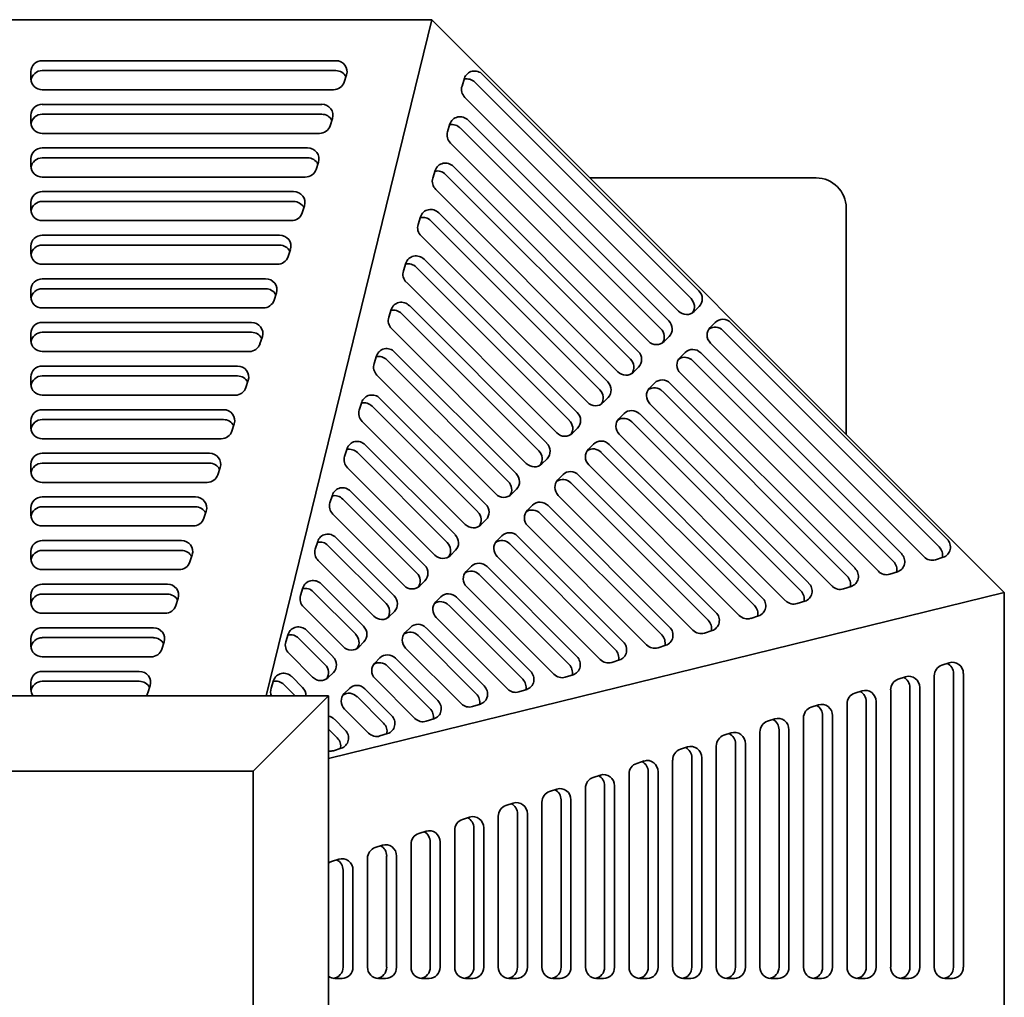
# Model space of a CAD drawing. Header units: millimetres. Extents: x 160 to 680, y 36 to 558.
# Tile 4 of 4: x 418 to 680, y 299 to 558. Entities that reach past the tile are written whole.
import ezdxf

# ---------------------------------------------------------------- set-up
doc = ezdxf.new("R2010")
doc.units = ezdxf.units.MM
doc.header["$LTSCALE"] = 2
doc.layers.add('Krawędzie widoczne(ISO)', color=7, linetype='Continuous', lineweight=35, true_color=0x262659)

msp = doc.modelspace()

# ---------------------------------------------------------------- linework, layer by layer
at = {"layer": 'Krawędzie widoczne(ISO)'}
for p, q in [((312.51, 558.01), (527.49, 558.01)), ((527.49, 558.01), (483.43, 378.51)), ((527.49, 558.01), (679.5, 405.99)), ((424, 547.12), (501.94, 547.12)), ((421, 542.3), (421, 544.23)), ((424, 544.5), (501.94, 544.5)), ((504.8, 543.37), (504.18, 541.44)), ((535.47, 540.4), (536.12, 542.46)), ((538.86, 541.39), (596.29, 483.96)), ((540.95, 543.48), (598.38, 486.05)), ((501.32, 539.4), (424, 539.4)), ((592.97, 480.65), (536.25, 537.38)), ((424, 535.54), (498.21, 535.54)), ((421, 530.72), (421, 532.65)), ((424, 532.92), (498.21, 532.92)), ((501.08, 531.79), (500.45, 529.86)), ((537.1, 531.34), (590.39, 478.06)), ((531.62, 528.27), (532.27, 530.32)), ((535.01, 529.26), (588.3, 475.97)), ((497.59, 527.82), (424, 527.82)), ((424, 523.96), (494.48, 523.96)), ((584.98, 472.65), (532.4, 525.24)), ((421, 519.14), (421, 521.07)), ((424, 521.34), (494.48, 521.34)), ((497.35, 520.21), (496.73, 518.28)), ((527.72, 515.96), (528.37, 518.01)), ((533.2, 519.03), (582.28, 469.95)), ((493.86, 516.24), (424, 516.24)), ((531.11, 516.95), (580.19, 467.86)), ((629.5, 516.01), (569.49, 516.01)), ((576.88, 464.55), (528.49, 512.93)), ((424, 512.38), (490.76, 512.38)), ((421, 507.56), (421, 509.49)), ((424, 509.76), (490.76, 509.76)), ((493.62, 508.63), (493, 506.7)), ((637.5, 447.99), (637.5, 508.01)), ((523.82, 503.65), (524.47, 505.7)), ((529.29, 506.72), (574.17, 461.84)), ((490.14, 504.67), (424, 504.67)), ((527.21, 504.64), (572.09, 459.76)), ((424, 500.81), (487.03, 500.81)), ((568.77, 456.44), (524.59, 500.62)), ((421, 495.98), (421, 497.91)), ((424, 498.18), (487.03, 498.18)), ((489.9, 497.05), (489.28, 495.12)), ((525.39, 494.41), (566.07, 453.74)), ((486.41, 493.09), (424, 493.09)), ((519.91, 491.33), (520.56, 493.39)), ((523.3, 492.32), (563.98, 451.65)), ((424, 489.23), (483.31, 489.23)), ((424, 486.6), (483.31, 486.6)), ((560.66, 448.33), (520.69, 488.31)), ((421, 484.4), (421, 486.33)), ((486.17, 485.47), (485.55, 483.54)), ((482.69, 481.51), (424, 481.51)), ((521.49, 482.1), (557.96, 445.63)), ((598.47, 481.9), (597.12, 480.55)), ((516.01, 479.02), (516.66, 481.08)), ((519.4, 480.01), (555.87, 443.54)), ((424, 477.65), (479.58, 477.65)), ((552.55, 440.23), (516.78, 476)), ((601.37, 476.31), (602.72, 477.66)), ((606.86, 477.57), (664.29, 420.14)), ((421, 472.82), (421, 474.75)), ((424, 475.02), (479.58, 475.02)), ((482.45, 473.89), (481.82, 471.96)), ((590.48, 473.91), (589.13, 472.56)), ((604.78, 475.48), (662.21, 418.05)), ((658.19, 415.43), (601.46, 472.16)), ((478.96, 469.93), (424, 469.93)), ((512.11, 466.71), (512.76, 468.77)), ((517.58, 469.79), (549.85, 437.52)), ((593.37, 468.32), (594.72, 469.67)), ((598.87, 469.57), (652.16, 416.29)), ((424, 466.07), (475.85, 466.07)), ((515.5, 467.7), (547.76, 435.44)), ((582.37, 465.8), (581.02, 464.45)), ((596.79, 467.49), (650.07, 414.2)), ((421, 461.24), (421, 463.17)), ((424, 463.44), (475.85, 463.44)), ((544.45, 432.12), (512.88, 463.69)), ((646.05, 411.58), (593.47, 464.17)), ((478.72, 462.32), (478.1, 460.39)), ((585.27, 460.21), (586.62, 461.56)), ((590.77, 461.47), (639.85, 412.38)), ((475.23, 458.35), (424, 458.35)), ((574.27, 457.7), (572.92, 456.35)), ((588.68, 459.38), (637.76, 410.3)), ((508.2, 454.4), (508.85, 456.45)), ((511.59, 455.39), (539.66, 427.33)), ((513.68, 457.48), (541.74, 429.42)), ((633.74, 407.68), (585.36, 456.06)), ((424, 454.49), (472.13, 454.49)), ((577.16, 452.1), (578.51, 453.45)), ((582.66, 453.36), (627.54, 408.48)), ((421, 449.66), (421, 451.59)), ((424, 451.86), (472.13, 451.86)), ((474.99, 450.74), (474.37, 448.81)), ((536.34, 424.01), (508.98, 451.37)), ((580.57, 451.27), (625.45, 406.39)), ((566.16, 449.59), (564.81, 448.24)), ((621.43, 403.78), (577.25, 447.95)), ((471.51, 446.77), (424, 446.77)), ((509.78, 445.17), (533.64, 421.31)), ((569.05, 444), (570.4, 445.35)), ((574.55, 445.25), (615.23, 404.58)), ((424, 442.91), (468.4, 442.91)), ((504.3, 442.09), (504.95, 444.14)), ((507.69, 443.08), (531.55, 419.22)), ((572.46, 443.16), (613.14, 402.49)), ((421, 438.09), (421, 440.02)), ((424, 440.28), (468.4, 440.28)), ((558.05, 441.48), (556.7, 440.13)), ((609.12, 399.87), (569.15, 439.85)), ((471.27, 439.16), (470.65, 437.23)), ((528.23, 415.9), (505.07, 439.06)), ((560.94, 435.89), (562.3, 437.24)), ((566.44, 437.14), (602.92, 400.67)), ((467.78, 435.19), (424, 435.19)), ((564.36, 435.06), (600.83, 398.59)), ((500.39, 429.78), (501.04, 431.83)), ((505.87, 432.86), (525.53, 413.2)), ((549.95, 433.37), (548.59, 432.02)), ((596.81, 395.97), (561.04, 431.74)), ((424, 431.33), (464.68, 431.33)), ((503.78, 430.77), (523.44, 411.11)), ((552.84, 427.78), (554.19, 429.13)), ((558.34, 429.04), (590.6, 396.77)), ((421, 426.51), (421, 428.44)), ((424, 428.71), (464.68, 428.71)), ((467.54, 427.58), (466.92, 425.65)), ((520.12, 407.8), (501.17, 426.75)), ((556.25, 426.95), (588.52, 394.68)), ((541.84, 425.27), (540.49, 423.92)), ((584.5, 392.07), (552.93, 423.63)), ((464.05, 423.61), (424, 423.61)), ((544.73, 419.67), (546.08, 421.02)), ((424, 419.75), (460.95, 419.75)), ((496.49, 417.47), (497.14, 419.52)), ((499.88, 418.46), (515.34, 403.01)), ((501.97, 420.55), (517.42, 405.09)), ((548.14, 418.84), (576.21, 390.78)), ((550.23, 420.93), (578.29, 392.87)), ((421, 414.93), (421, 416.86)), ((424, 417.13), (460.95, 417.13)), ((463.81, 416), (463.19, 414.07)), ((533.73, 417.16), (532.38, 415.81)), ((512.02, 399.69), (497.26, 414.44)), ((572.19, 388.16), (544.82, 415.53)), ((663.27, 415.31), (661.22, 414.66)), ((460.33, 412.03), (424, 412.03)), ((536.62, 411.57), (537.97, 412.92)), ((540.03, 410.74), (563.9, 386.87)), ((542.12, 412.82), (565.98, 388.96)), ((651.13, 411.46), (649.08, 410.81)), ((424, 408.17), (457.22, 408.17)), ((498.06, 408.24), (509.32, 396.99)), ((525.62, 409.05), (524.27, 407.7)), ((424, 405.55), (457.22, 405.55)), ((492.59, 405.16), (493.24, 407.21)), ((495.98, 406.15), (507.23, 394.9)), ((500, 361.93), (679.5, 405.99)), ((559.88, 384.26), (536.72, 407.42)), ((638.82, 407.56), (636.77, 406.91)), ((679.5, 405.99), (679.5, 191.02)), ((421, 403.35), (421, 405.28)), ((460.09, 404.42), (459.47, 402.49)), ((528.52, 403.46), (529.87, 404.81)), ((534.01, 404.72), (553.67, 385.06)), ((626.51, 403.65), (624.46, 403)), ((456.6, 400.45), (424, 400.45)), ((503.91, 391.58), (493.36, 402.13)), ((517.52, 400.95), (516.17, 399.59)), ((531.93, 402.63), (551.59, 382.97)), ((547.57, 380.35), (528.61, 399.31)), ((614.2, 399.75), (612.15, 399.1)), ((424, 396.59), (453.5, 396.59)), ((488.68, 392.85), (489.33, 394.9)), ((494.16, 395.93), (501.21, 388.88)), ((520.41, 395.35), (521.76, 396.7)), ((525.91, 396.61), (541.36, 381.15)), ((601.89, 395.85), (599.84, 395.2)), ((421, 391.77), (421, 393.7)), ((424, 393.97), (453.5, 393.97)), ((456.36, 392.84), (455.74, 390.91)), ((492.07, 393.84), (499.12, 386.79)), ((509.41, 392.84), (508.06, 391.49)), ((523.82, 394.52), (539.27, 379.07)), ((495.8, 383.47), (489.46, 389.82)), ((535.26, 376.45), (520.5, 391.2)), ((589.58, 391.94), (587.53, 391.29)), ((452.88, 388.87), (424, 388.87)), ((512.3, 387.24), (513.65, 388.6)), ((517.8, 388.5), (529.05, 377.25)), ((577.27, 388.04), (575.22, 387.39)), ((662.93, 386.69), (664.86, 387.31)), ((424, 385.01), (449.77, 385.01)), ((501.3, 384.73), (499.95, 383.38)), ((515.71, 386.41), (526.96, 375.16)), ((665.99, 384.45), (665.99, 306.51)), ((668.62, 384.45), (668.62, 306.51)), ((421, 380.19), (421, 382.12)), ((424, 382.39), (449.77, 382.39)), ((484.78, 380.54), (485.43, 382.59)), ((490.26, 383.62), (493.1, 380.77)), ((522.95, 372.55), (512.4, 383.1)), ((564.96, 384.13), (562.91, 383.48)), ((651.35, 382.96), (653.28, 383.58)), ((660.9, 306.51), (660.9, 383.82)), ((452.64, 381.26), (452.02, 379.33)), ((488.17, 381.53), (491.01, 378.69)), ((504.19, 379.14), (505.55, 380.49)), ((509.69, 380.39), (516.74, 373.35)), ((552.65, 380.23), (550.59, 379.58)), ((639.78, 379.24), (641.71, 379.86)), ((649.32, 306.51), (649.32, 380.1)), ((654.41, 380.72), (654.41, 306.51)), ((657.04, 380.72), (657.04, 306.51)), ((500, 378.51), (340, 378.51)), ((480, 358.51), (500, 378.51)), ((500, 218.51), (500, 378.51)), ((507.61, 378.31), (514.65, 371.26)), ((642.83, 376.99), (642.83, 306.51)), ((645.46, 376.99), (645.46, 306.51)), ((510.63, 368.64), (504.29, 374.99)), ((540.34, 376.33), (538.28, 375.68)), ((628.2, 375.51), (630.13, 376.13)), ((637.74, 306.51), (637.74, 376.37)), ((501.59, 372.29), (504.43, 369.44)), ((528.03, 372.42), (525.97, 371.77)), ((616.62, 371.78), (618.55, 372.41)), ((626.16, 306.51), (626.16, 372.65)), ((631.25, 373.27), (631.25, 306.51)), ((633.88, 373.27), (633.88, 306.51)), ((500, 369.7), (502.34, 367.36)), ((614.58, 306.51), (614.58, 368.92)), ((619.68, 369.54), (619.68, 306.51)), ((622.3, 369.54), (622.3, 306.51)), ((515.71, 368.52), (513.66, 367.87)), ((605.04, 368.06), (606.97, 368.68)), ((503.4, 364.62), (501.35, 363.97)), ((593.46, 364.33), (595.39, 364.95)), ((603, 306.51), (603, 365.19)), ((608.1, 365.81), (608.1, 306.51)), ((610.72, 365.81), (610.72, 306.51)), ((581.88, 360.61), (583.81, 361.23)), ((591.42, 306.51), (591.42, 361.47)), ((596.52, 362.09), (596.52, 306.51)), ((599.14, 362.09), (599.14, 306.51)), ((360, 358.51), (480, 358.51)), ((480, 358.51), (480, 238.51)), ((584.94, 358.36), (584.94, 306.51)), ((587.56, 358.36), (587.56, 306.51)), ((570.3, 356.88), (572.23, 357.5)), ((579.84, 306.51), (579.84, 357.74)), ((558.72, 353.15), (560.65, 353.78)), ((568.26, 306.51), (568.26, 354.02)), ((573.36, 354.64), (573.36, 306.51)), ((575.98, 354.64), (575.98, 306.51)), ((561.78, 350.91), (561.78, 306.51)), ((564.41, 350.91), (564.41, 306.51)), ((547.14, 349.43), (549.07, 350.05)), ((556.69, 306.51), (556.69, 350.29)), ((535.56, 345.7), (537.49, 346.32)), ((545.11, 306.51), (545.11, 346.56)), ((550.2, 347.18), (550.2, 306.51)), ((552.83, 347.18), (552.83, 306.51)), ((523.98, 341.98), (525.91, 342.6)), ((533.53, 306.51), (533.53, 342.84)), ((538.62, 343.46), (538.62, 306.51)), ((541.25, 343.46), (541.25, 306.51)), ((512.41, 338.25), (514.34, 338.87)), ((521.95, 306.51), (521.95, 339.11)), ((527.04, 339.73), (527.04, 306.51)), ((529.67, 339.73), (529.67, 306.51)), ((500.83, 334.52), (502.76, 335.14)), ((510.37, 306.51), (510.37, 335.38)), ((515.46, 336.01), (515.46, 306.51)), ((518.09, 336.01), (518.09, 306.51)), ((503.88, 332.28), (503.88, 306.51)), ((506.51, 332.28), (506.51, 306.51)), ((503.62, 303.51), (501.69, 303.51)), ((515.19, 303.51), (513.26, 303.51)), ((526.77, 303.51), (524.84, 303.51)), ((538.35, 303.51), (536.42, 303.51)), ((549.93, 303.51), (548, 303.51)), ((561.51, 303.51), (559.58, 303.51)), ((573.09, 303.51), (571.16, 303.51)), ((584.67, 303.51), (582.74, 303.51)), ((596.25, 303.51), (594.32, 303.51)), ((607.83, 303.51), (605.9, 303.51)), ((619.41, 303.51), (617.48, 303.51)), ((630.98, 303.51), (629.06, 303.51)), ((642.56, 303.51), (640.63, 303.51)), ((654.14, 303.51), (652.21, 303.51)), ((665.72, 303.51), (663.79, 303.51))]:
    msp.add_line(p, q, dxfattribs=at)
msp.add_arc((629.5, 508.01), 8, 0, 90, dxfattribs=at)
for centre, major_axis, ratio, start_param, end_param in [((424, 544.23), (-3, 0), 0.964923, 4.712389, 6.283185), ((501.94, 544.23), (3, 0), 0.964923, 5.982116, 7.853982), ((424, 541.6), (-3, 0), 0.964923, 4.712389, 6.162767), ((501.94, 541.6), (3, 0), 0.964923, 0.449853, 1.570796), ((538.92, 541.45), (-2.12, 2.12), 0.955442, 4.712391, 6.743138), ((424, 542.3), (-3, 0), 0.964923, 0, 1.570796), ((501.32, 542.3), (3, 0), 0.964923, 4.712389, 5.982116), ((536.84, 539.37), (2.12, -2.12), 0.955442, 1.570798, 2.604589), ((538.27, 539.4), (-2.12, 2.12), 0.955442, 0.459952, 1.570798), ((424, 532.65), (-3, 0), 0.964923, 4.712389, 6.283185), ((498.21, 532.65), (3, 0), 0.964923, 5.982116, 7.853982), ((424, 530.02), (-3, 0), 0.964923, 4.712389, 6.162767), ((498.21, 530.02), (3, 0), 0.964923, 0.449853, 1.570796), ((535.07, 529.32), (-2.12, 2.12), 0.955442, 4.712391, 6.743138), ((424, 530.72), (-3, 0), 0.964923, 0, 1.570796), ((497.59, 530.72), (3, 0), 0.964923, 4.712389, 5.982116), ((534.42, 527.27), (-2.12, 2.12), 0.955442, 0.459952, 1.570798), ((532.99, 527.23), (2.12, -2.12), 0.955442, 1.570798, 2.604589), ((424, 521.07), (-3, 0), 0.964923, 4.712389, 6.283185), ((494.48, 521.07), (3, 0), 0.964923, 5.982116, 7.853982), ((424, 518.44), (-3, 0), 0.964923, 4.712389, 6.162767), ((494.48, 518.44), (3, 0), 0.964923, 0.449853, 1.570796), ((424, 519.14), (-3, 0), 0.964923, 0, 1.570796), ((493.86, 519.14), (3, 0), 0.964923, 4.712389, 5.982116), ((529.08, 514.92), (2.12, -2.12), 0.955442, 1.570798, 2.604589), ((531.17, 517.01), (-2.12, 2.12), 0.955442, 4.712391, 6.743138), ((530.52, 514.95), (-2.12, 2.12), 0.955442, 0.459952, 1.570798), ((424, 509.49), (-3, 0), 0.964923, 4.712389, 6.283185), ((490.76, 509.49), (3, 0), 0.964923, 5.982116, 7.853982), ((424, 507.56), (-3, 0), 0.964923, 0, 1.570796), ((424, 506.86), (-3, 0), 0.964923, 4.712389, 6.162767), ((490.76, 506.86), (3, 0), 0.964923, 0.449853, 1.570796), ((527.27, 504.7), (-2.12, 2.12), 0.955442, 4.712391, 6.743138), ((490.14, 507.56), (3, 0), 0.964923, 4.712389, 5.982116), ((525.18, 502.61), (2.12, -2.12), 0.955442, 1.570798, 2.604589), ((526.62, 502.64), (-2.12, 2.12), 0.955442, 0.459952, 1.570798), ((424, 497.91), (-3, 0), 0.964923, 4.712389, 6.283185), ((487.03, 497.91), (3, 0), 0.964923, 5.982116, 7.853982), ((424, 495.29), (-3, 0), 0.964923, 4.712389, 6.162767), ((487.03, 495.29), (3, 0), 0.964923, 0.449853, 1.570796), ((424, 495.98), (-3, 0), 0.964923, 0, 1.570796), ((486.41, 495.98), (3, 0), 0.964923, 4.712389, 5.982116), ((523.36, 492.39), (-2.12, 2.12), 0.955442, 4.712391, 6.743138), ((521.28, 490.3), (2.12, -2.12), 0.955442, 1.570798, 2.604589), ((424, 486.33), (-3, 0), 0.964923, 4.712389, 6.283185), ((483.31, 486.33), (3, 0), 0.964923, 5.982116, 7.853982), ((522.71, 490.33), (-2.12, 2.12), 0.955442, 0.459952, 1.570798), ((424, 483.71), (-3, 0), 0.964923, 4.712389, 6.162767), ((483.31, 483.71), (3, 0), 0.964923, 0.449853, 1.570796), ((424, 484.4), (-3, 0), 0.964923, 0, 1.570796), ((594.27, 481.94), (2.12, -2.12), 0.955442, 0.182581, 1.570798), ((596.35, 484.02), (2.12, -2.12), 0.955442, 0.000002, 1.570798), ((482.69, 484.4), (3, 0), 0.964923, 4.712389, 5.982116), ((519.46, 480.07), (-2.12, 2.12), 0.955442, 4.712391, 6.743138), ((518.81, 478.02), (-2.12, 2.12), 0.955442, 0.459952, 1.570798), ((517.37, 477.99), (2.12, -2.12), 0.955442, 1.570798, 2.604589), ((595, 482.67), (2.12, -2.12), 0.955442, 4.712391, 6.283187), ((424, 474.75), (-3, 0), 0.964923, 4.712389, 6.283185), ((479.58, 474.75), (3, 0), 0.964923, 5.982116, 7.853982), ((586.27, 473.94), (2.12, -2.12), 0.955442, 0.182581, 1.570798), ((588.36, 476.03), (2.12, -2.12), 0.955442, 0.000002, 1.570798), ((603.49, 474.19), (-2.12, 2.12), 0.955442, 0.000002, 1.570798), ((602.75, 473.45), (-2.12, 2.12), 0.955442, 4.712391, 6.100597), ((604.84, 475.54), (-2.12, 2.12), 0.955442, 4.712391, 6.283187), ((424, 472.13), (-3, 0), 0.964923, 4.712389, 6.162767), ((479.58, 472.13), (3, 0), 0.964923, 0.449853, 1.570796), ((424, 472.82), (-3, 0), 0.964923, 0, 1.570796), ((478.96, 472.82), (3, 0), 0.964923, 4.712389, 5.982116), ((515.56, 467.76), (-2.12, 2.12), 0.955442, 4.712391, 6.743138), ((587.01, 474.68), (2.12, -2.12), 0.955442, 4.712391, 6.283187), ((513.47, 465.68), (2.12, -2.12), 0.955442, 1.570798, 2.604589), ((580.25, 467.92), (2.12, -2.12), 0.955442, 0.000002, 1.570798), ((595.49, 466.2), (-2.12, 2.12), 0.955442, 0.000002, 1.570798), ((594.76, 465.46), (-2.12, 2.12), 0.955442, 4.712391, 6.100597), ((596.85, 467.55), (-2.12, 2.12), 0.955442, 4.712391, 6.283187), ((424, 463.17), (-3, 0), 0.964923, 4.712389, 6.283185), ((475.85, 463.17), (3, 0), 0.964923, 5.982116, 7.853982), ((514.91, 465.71), (-2.12, 2.12), 0.955442, 0.459952, 1.570798), ((578.17, 465.84), (2.12, -2.12), 0.955442, 0.182581, 1.570798), ((424, 460.55), (-3, 0), 0.964923, 4.712389, 6.162767), ((475.85, 460.55), (3, 0), 0.964923, 0.449853, 1.570796), ((578.9, 466.57), (2.12, -2.12), 0.955442, 4.712391, 6.283187), ((424, 461.24), (-3, 0), 0.964923, 0, 1.570796), ((475.23, 461.24), (3, 0), 0.964923, 4.712389, 5.982116), ((572.15, 459.82), (2.12, -2.12), 0.955442, 0.000002, 1.570798), ((586.65, 457.35), (-2.12, 2.12), 0.955442, 4.712391, 6.100597), ((588.74, 459.44), (-2.12, 2.12), 0.955442, 4.712391, 6.283187), ((511.65, 455.45), (-2.12, 2.12), 0.955442, 4.712391, 6.743138), ((570.06, 457.73), (2.12, -2.12), 0.955442, 0.182581, 1.570798), ((587.39, 458.09), (-2.12, 2.12), 0.955442, 0.000002, 1.570798), ((509.57, 453.37), (2.12, -2.12), 0.955442, 1.570798, 2.604589), ((570.79, 458.47), (2.12, -2.12), 0.955442, 4.712391, 6.283187), ((424, 451.59), (-3, 0), 0.964923, 4.712389, 6.283185), ((472.13, 451.59), (3, 0), 0.964923, 5.982116, 7.853982), ((511, 453.4), (-2.12, 2.12), 0.955442, 0.459952, 1.570798), ((564.04, 451.71), (2.12, -2.12), 0.955442, 0.000002, 1.570798), ((578.54, 449.25), (-2.12, 2.12), 0.955442, 4.712391, 6.100597), ((580.63, 451.33), (-2.12, 2.12), 0.955442, 4.712391, 6.283187), ((424, 448.97), (-3, 0), 0.964923, 4.712389, 6.162767), ((472.13, 448.97), (3, 0), 0.964923, 0.449853, 1.570796), ((561.95, 449.62), (2.12, -2.12), 0.955442, 0.182581, 1.570798), ((579.28, 449.98), (-2.12, 2.12), 0.955442, 0.000002, 1.570798), ((424, 449.66), (-3, 0), 0.964923, 0, 1.570796), ((471.51, 449.66), (3, 0), 0.964923, 4.712389, 5.982116), ((562.69, 450.36), (2.12, -2.12), 0.955442, 4.712391, 6.283187), ((507.75, 443.14), (-2.12, 2.12), 0.955442, 4.712391, 6.743138), ((555.93, 443.6), (2.12, -2.12), 0.955442, 0.000002, 1.570798), ((572.52, 443.23), (-2.12, 2.12), 0.955442, 4.712391, 6.283187), ((424, 440.02), (-3, 0), 0.964923, 4.712389, 6.283185), ((468.4, 440.02), (3, 0), 0.964923, 5.982116, 7.853982), ((507.1, 441.09), (-2.12, 2.12), 0.955442, 0.459952, 1.570798), ((505.66, 441.06), (2.12, -2.12), 0.955442, 1.570798, 2.604589), ((553.84, 441.52), (2.12, -2.12), 0.955442, 0.182581, 1.570798), ((571.17, 441.87), (-2.12, 2.12), 0.955442, 0.000002, 1.570798), ((570.44, 441.14), (-2.12, 2.12), 0.955442, 4.712391, 6.100597), ((424, 437.39), (-3, 0), 0.964923, 4.712389, 6.162767), ((468.4, 437.39), (3, 0), 0.964923, 0.449853, 1.570796), ((554.58, 442.25), (2.12, -2.12), 0.955442, 4.712391, 6.283187), ((424, 438.09), (-3, 0), 0.964923, 0, 1.570796), ((467.78, 438.09), (3, 0), 0.964923, 4.712389, 5.982116), ((547.82, 435.5), (2.12, -2.12), 0.955442, 0.000002, 1.570798), ((564.42, 435.12), (-2.12, 2.12), 0.955442, 4.712391, 6.283187), ((545.74, 433.41), (2.12, -2.12), 0.955442, 0.182581, 1.570798), ((563.07, 433.77), (-2.12, 2.12), 0.955442, 0.000002, 1.570798), ((562.33, 433.03), (-2.12, 2.12), 0.955442, 4.712391, 6.100597), ((501.76, 428.74), (2.12, -2.12), 0.955442, 1.570798, 2.604589), ((503.85, 430.83), (-2.12, 2.12), 0.955442, 4.712391, 6.743138), ((546.47, 434.14), (2.12, -2.12), 0.955442, 4.712391, 6.283187), ((424, 428.44), (-3, 0), 0.964923, 4.712389, 6.283185), ((464.68, 428.44), (3, 0), 0.964923, 5.982116, 7.853982), ((503.19, 428.78), (-2.12, 2.12), 0.955442, 0.459952, 1.570798), ((539.72, 427.39), (2.12, -2.12), 0.955442, 0.000002, 1.570798), ((556.31, 427.01), (-2.12, 2.12), 0.955442, 4.712391, 6.283187), ((424, 426.51), (-3, 0), 0.964923, 0, 1.570796), ((424, 425.81), (-3, 0), 0.964923, 4.712389, 6.162767), ((464.68, 425.81), (3, 0), 0.964923, 0.449853, 1.570796), ((537.63, 425.3), (2.12, -2.12), 0.955442, 0.182581, 1.570798), ((554.96, 425.66), (-2.12, 2.12), 0.955442, 0.000002, 1.570798), ((554.22, 424.92), (-2.12, 2.12), 0.955442, 4.712391, 6.100597), ((464.05, 426.51), (3, 0), 0.964923, 4.712389, 5.982116), ((538.37, 426.04), (2.12, -2.12), 0.955442, 4.712391, 6.283187), ((499.94, 418.52), (-2.12, 2.12), 0.955442, 4.712391, 6.743138), ((531.61, 419.28), (2.12, -2.12), 0.955442, 0.000002, 1.570798), ((548.2, 418.9), (-2.12, 2.12), 0.955442, 4.712391, 6.283187), ((424, 416.86), (-3, 0), 0.964923, 4.712389, 6.283185), ((460.95, 416.86), (3, 0), 0.964923, 5.982116, 7.853982), ((497.85, 416.43), (2.12, -2.12), 0.955442, 1.570798, 2.604589), ((529.52, 417.19), (2.12, -2.12), 0.955442, 0.182581, 1.570798), ((546.85, 417.55), (-2.12, 2.12), 0.955442, 0.000002, 1.570798), ((546.12, 416.82), (-2.12, 2.12), 0.955442, 4.712391, 6.100597), ((662.27, 418.11), (2.12, -2.12), 0.955442, 5.823237, 7.853984), ((424, 414.23), (-3, 0), 0.964923, 4.712389, 6.162767), ((460.95, 414.23), (3, 0), 0.964923, 0.449853, 1.570796), ((499.29, 416.47), (-2.12, 2.12), 0.955442, 0.459952, 1.570798), ((530.26, 417.93), (2.12, -2.12), 0.955442, 4.712391, 6.283187), ((650.13, 414.26), (2.12, -2.12), 0.955442, 5.823237, 7.853984), ((660.18, 416.02), (2.12, -2.12), 0.955442, 0.537003, 1.570798), ((424, 414.93), (-3, 0), 0.964923, 0, 1.570796), ((460.33, 414.93), (3, 0), 0.964923, 4.712389, 5.982116), ((523.5, 411.17), (2.12, -2.12), 0.955442, 0.000002, 1.570798), ((540.1, 410.8), (-2.12, 2.12), 0.955442, 4.712391, 6.283187), ((648.04, 412.17), (2.12, -2.12), 0.955442, 0.537003, 1.570798), ((660.22, 417.46), (-2.12, 2.12), 0.955442, 1.570798, 2.681644), ((521.42, 409.09), (2.12, -2.12), 0.955442, 0.182581, 1.570798), ((538.74, 409.45), (-2.12, 2.12), 0.955442, 0.000002, 1.570798), ((538.01, 408.71), (-2.12, 2.12), 0.955442, 4.712391, 6.100597), ((637.82, 410.36), (2.12, -2.12), 0.955442, 5.823237, 7.853984), ((648.08, 413.61), (-2.12, 2.12), 0.955442, 1.570798, 2.681644), ((424, 405.28), (-3, 0), 0.964923, 4.712389, 6.283185), ((457.22, 405.28), (3, 0), 0.964923, 5.982116, 7.853982), ((496.04, 406.21), (-2.12, 2.12), 0.955442, 4.712391, 6.743138), ((625.51, 406.45), (2.12, -2.12), 0.955442, 5.823237, 7.853984), ((635.73, 408.27), (2.12, -2.12), 0.955442, 0.537003, 1.570798), ((424, 402.65), (-3, 0), 0.964923, 4.712389, 6.162767), ((457.22, 402.65), (3, 0), 0.964923, 0.449853, 1.570796), ((493.95, 404.12), (2.12, -2.12), 0.955442, 1.570798, 2.604589), ((522.15, 409.82), (2.12, -2.12), 0.955442, 4.712391, 6.283187), ((531.99, 402.69), (-2.12, 2.12), 0.955442, 4.712391, 6.283187), ((623.42, 404.37), (2.12, -2.12), 0.955442, 0.537003, 1.570798), ((635.77, 409.71), (-2.12, 2.12), 0.955442, 1.570798, 2.681644), ((424, 403.35), (-3, 0), 0.964923, 0, 1.570796), ((495.39, 404.16), (-2.12, 2.12), 0.955442, 0.459952, 1.570798), ((513.31, 400.98), (2.12, -2.12), 0.955442, 0.182581, 1.570798), ((515.4, 403.07), (2.12, -2.12), 0.955442, 0.000002, 1.570798), ((530.64, 401.34), (-2.12, 2.12), 0.955442, 0.000002, 1.570798), ((529.9, 400.6), (-2.12, 2.12), 0.955442, 4.712391, 6.100597), ((613.2, 402.55), (2.12, -2.12), 0.955442, 5.823237, 7.853984), ((623.46, 405.8), (-2.12, 2.12), 0.955442, 1.570798, 2.681644), ((456.6, 403.35), (3, 0), 0.964923, 4.712389, 5.982116), ((600.89, 398.65), (2.12, -2.12), 0.955442, 5.823237, 7.853984), ((611.11, 400.46), (2.12, -2.12), 0.955442, 0.537003, 1.570798), ((514.04, 401.72), (2.12, -2.12), 0.955442, 4.712391, 6.283187), ((523.88, 394.58), (-2.12, 2.12), 0.955442, 4.712391, 6.283187), ((598.8, 396.56), (2.12, -2.12), 0.955442, 0.537003, 1.570798), ((611.15, 401.9), (-2.12, 2.12), 0.955442, 1.570798, 2.681644), ((424, 393.7), (-3, 0), 0.964923, 4.712389, 6.283185), ((453.5, 393.7), (3, 0), 0.964923, 5.982116, 7.853982), ((490.05, 391.81), (2.12, -2.12), 0.955442, 1.570798, 2.604589), ((492.13, 393.9), (-2.12, 2.12), 0.955442, 4.712391, 6.743138), ((505.2, 392.87), (2.12, -2.12), 0.955442, 0.182581, 1.570798), ((507.29, 394.96), (2.12, -2.12), 0.955442, 0.000002, 1.570798), ((522.53, 393.23), (-2.12, 2.12), 0.955442, 0.000002, 1.570798), ((521.79, 392.49), (-2.12, 2.12), 0.955442, 4.712391, 6.100597), ((588.58, 394.74), (2.12, -2.12), 0.955442, 5.823237, 7.853984), ((598.84, 398), (-2.12, 2.12), 0.955442, 1.570798, 2.681644), ((424, 391.07), (-3, 0), 0.964923, 4.712389, 6.162767), ((453.5, 391.07), (3, 0), 0.964923, 0.449853, 1.570796), ((491.48, 391.85), (-2.12, 2.12), 0.955442, 0.459952, 1.570798), ((576.27, 390.84), (2.12, -2.12), 0.955442, 5.823237, 7.853984), ((586.49, 392.66), (2.12, -2.12), 0.955442, 0.537003, 1.570798), ((424, 391.77), (-3, 0), 0.964923, 0, 1.570796), ((452.88, 391.77), (3, 0), 0.964923, 4.712389, 5.982116), ((505.94, 393.61), (2.12, -2.12), 0.955442, 4.712391, 6.283187), ((515.77, 386.47), (-2.12, 2.12), 0.955442, 4.712391, 6.283187), ((574.18, 388.75), (2.12, -2.12), 0.955442, 0.537003, 1.570798), ((586.53, 394.09), (-2.12, 2.12), 0.955442, 1.570798, 2.681644), ((499.18, 386.85), (2.12, -2.12), 0.955442, 0.000002, 1.570798), ((514.42, 385.12), (-2.12, 2.12), 0.955442, 0.000002, 1.570798), ((513.69, 384.39), (-2.12, 2.12), 0.955442, 4.712391, 6.100597), ((563.96, 386.94), (2.12, -2.12), 0.955442, 5.823237, 7.853984), ((574.22, 390.19), (-2.12, 2.12), 0.955442, 1.570798, 2.681644), ((663.1, 384.45), (0, -3), 0.964923, 1.570796, 2.69174), ((665.72, 384.45), (0, 3), 0.964923, 4.712389, 6.584255), ((424, 382.12), (-3, 0), 0.964923, 4.712389, 6.283185), ((449.77, 382.12), (3, 0), 0.964923, 5.982116, 7.853982), ((488.23, 381.59), (-2.12, 2.12), 0.955442, 4.712391, 6.743138), ((497.09, 384.77), (2.12, -2.12), 0.955442, 0.182581, 1.570798), ((551.65, 383.03), (2.12, -2.12), 0.955442, 5.823237, 7.853984), ((561.87, 384.85), (2.12, -2.12), 0.955442, 0.537003, 1.570798), ((663.79, 383.82), (0, 3), 0.964923, 0.301069, 1.570796), ((424, 379.49), (-3, 0), 0.964923, 4.712389, 6.162767), ((449.77, 379.49), (3, 0), 0.964923, 0.449853, 1.570796), ((486.14, 379.5), (2.12, -2.12), 0.955442, 1.570798, 2.604589), ((497.83, 385.5), (2.12, -2.12), 0.955442, 4.712391, 6.283187), ((549.56, 380.94), (2.12, -2.12), 0.955442, 0.537003, 1.570798), ((561.9, 386.28), (-2.12, 2.12), 0.955442, 1.570798, 2.681644), ((652.21, 380.1), (0, 3), 0.964923, 0.301069, 1.570796), ((651.52, 380.72), (0, -3), 0.964923, 1.570796, 2.69174), ((654.14, 380.72), (0, 3), 0.964923, 4.712389, 6.584255), ((424, 380.19), (-3, 0), 0.964923, 0, 0.621361), ((449.15, 380.19), (3, 0), 0.964923, 5.661825, 5.982116), ((487.58, 379.54), (-2.12, 2.12), 0.955442, 0.459952, 1.167678), ((491.07, 378.75), (2.12, -2.12), 0.955442, 0.726133, 1.570798), ((505.58, 376.28), (-2.12, 2.12), 0.955442, 4.712391, 6.100597), ((507.67, 378.37), (-2.12, 2.12), 0.955442, 4.712391, 6.283187), ((539.33, 379.13), (2.12, -2.12), 0.955442, 5.823237, 7.853984), ((549.59, 382.38), (-2.12, 2.12), 0.955442, 1.570798, 2.681644), ((640.63, 376.37), (0, 3), 0.964923, 0.301069, 1.570796), ((639.94, 376.99), (0, -3), 0.964923, 1.570796, 2.69174), ((642.56, 376.99), (0, 3), 0.964923, 4.712389, 6.584255), ((488.99, 376.66), (2.12, -2.12), 0.955442, 1.48903, 1.570798), ((506.32, 377.02), (-2.12, 2.12), 0.955442, 0.000002, 1.570798), ((527.02, 375.22), (2.12, -2.12), 0.955442, 5.823237, 7.853984), ((537.25, 377.04), (2.12, -2.12), 0.955442, 0.537003, 1.570798), ((524.94, 373.14), (2.12, -2.12), 0.955442, 0.537003, 1.570798), ((537.28, 378.48), (-2.12, 2.12), 0.955442, 1.570798, 2.681644), ((629.06, 372.65), (0, 3), 0.964923, 0.301069, 1.570796), ((628.36, 373.27), (0, -3), 0.964923, 1.570796, 2.69174), ((630.98, 373.27), (0, 3), 0.964923, 4.712389, 6.584255), ((499.56, 370.26), (2.12, -2.12), 0.955442, 1.570798, 2.182641), ((514.71, 371.32), (2.12, -2.12), 0.955442, 5.823237, 7.853984), ((524.97, 374.57), (-2.12, 2.12), 0.955442, 1.570798, 2.681644), ((617.48, 368.92), (0, 3), 0.964923, 0.301069, 1.570796), ((616.78, 369.54), (0, -3), 0.964923, 1.570796, 2.69174), ((619.41, 369.54), (0, 3), 0.964923, 4.712389, 6.584255), ((502.4, 367.42), (2.12, -2.12), 0.955442, 5.823237, 7.853984), ((512.63, 369.23), (2.12, -2.12), 0.955442, 0.537003, 1.570798), ((607.83, 365.81), (0, 3), 0.964923, 4.712389, 6.584255), ((500.32, 365.33), (2.12, -2.12), 0.955442, 0.537003, 1.570798), ((512.66, 370.67), (-2.12, 2.12), 0.955442, 1.570798, 2.681644), ((605.9, 365.19), (0, 3), 0.964923, 0.301069, 1.570796), ((605.2, 365.81), (0, -3), 0.964923, 1.570796, 2.69174), ((500.35, 366.77), (-2.12, 2.12), 0.955442, 2.213472, 2.681644), ((594.32, 361.47), (0, 3), 0.964923, 0.301069, 1.570796), ((593.62, 362.09), (0, -3), 0.964923, 1.570796, 2.69174), ((596.25, 362.09), (0, 3), 0.964923, 4.712389, 6.584255), ((582.04, 358.36), (0, -3), 0.964923, 1.570796, 2.69174), ((584.67, 358.36), (0, 3), 0.964923, 4.712389, 6.584255), ((582.74, 357.74), (0, 3), 0.964923, 0.301069, 1.570796), ((571.16, 354.02), (0, 3), 0.964923, 0.301069, 1.570796), ((570.46, 354.64), (0, -3), 0.964923, 1.570796, 2.69174), ((573.09, 354.64), (0, 3), 0.964923, 4.712389, 6.584255), ((559.58, 350.29), (0, 3), 0.964923, 0.301069, 1.570796), ((558.89, 350.91), (0, -3), 0.964923, 1.570796, 2.69174), ((561.51, 350.91), (0, 3), 0.964923, 4.712389, 6.584255), ((548, 346.56), (0, 3), 0.964923, 0.301069, 1.570796), ((547.31, 347.18), (0, -3), 0.964923, 1.570796, 2.69174), ((549.93, 347.18), (0, 3), 0.964923, 4.712389, 6.584255), ((536.42, 342.84), (0, 3), 0.964923, 0.301069, 1.570796), ((535.73, 343.46), (0, -3), 0.964923, 1.570796, 2.69174), ((538.35, 343.46), (0, 3), 0.964923, 4.712389, 6.584255), ((526.77, 339.73), (0, 3), 0.964923, 4.712389, 6.584255), ((524.84, 339.11), (0, 3), 0.964923, 0.301069, 1.570796), ((524.15, 339.73), (0, -3), 0.964923, 1.570796, 2.69174), ((513.26, 335.38), (0, 3), 0.964923, 0.301069, 1.570796), ((512.57, 336.01), (0, -3), 0.964923, 1.570796, 2.69174), ((515.19, 336.01), (0, 3), 0.964923, 4.712389, 6.584255), ((500.99, 332.28), (0, -3), 0.964923, 1.570796, 2.69174), ((503.62, 332.28), (0, 3), 0.964923, 4.712389, 6.584255), ((501.69, 331.66), (0, 3), 0.964923, 0.301069, 0.621361), ((500.99, 306.51), (0, -3), 0.964923, 0.120418, 1.570796), ((503.62, 306.51), (0, -3), 0.964923, 0, 1.570796), ((513.26, 306.51), (0, -3), 0.964923, 4.712389, 6.283185), ((512.57, 306.51), (0, -3), 0.964923, 0.120418, 1.570796), ((515.19, 306.51), (0, -3), 0.964923, 0, 1.570796), ((524.84, 306.51), (0, -3), 0.964923, 4.712389, 6.283185), ((524.15, 306.51), (0, -3), 0.964923, 0.120418, 1.570796), ((526.77, 306.51), (0, -3), 0.964923, 0, 1.570796), ((536.42, 306.51), (0, -3), 0.964923, 4.712389, 6.283185), ((535.73, 306.51), (0, -3), 0.964923, 0.120418, 1.570796), ((538.35, 306.51), (0, -3), 0.964923, 0, 1.570796), ((548, 306.51), (0, -3), 0.964923, 4.712389, 6.283185), ((547.31, 306.51), (0, -3), 0.964923, 0.120418, 1.570796), ((549.93, 306.51), (0, -3), 0.964923, 0, 1.570796), ((559.58, 306.51), (0, -3), 0.964923, 4.712389, 6.283185), ((558.89, 306.51), (0, -3), 0.964923, 0.120418, 1.570796), ((561.51, 306.51), (0, -3), 0.964923, 0, 1.570796), ((571.16, 306.51), (0, -3), 0.964923, 4.712389, 6.283185), ((570.46, 306.51), (0, -3), 0.964923, 0.120418, 1.570796), ((573.09, 306.51), (0, -3), 0.964923, 0, 1.570796), ((582.74, 306.51), (0, -3), 0.964923, 4.712389, 6.283185), ((582.04, 306.51), (0, -3), 0.964923, 0.120418, 1.570796), ((584.67, 306.51), (0, -3), 0.964923, 0, 1.570796), ((594.32, 306.51), (0, -3), 0.964923, 4.712389, 6.283185), ((593.62, 306.51), (0, -3), 0.964923, 0.120418, 1.570796), ((596.25, 306.51), (0, -3), 0.964923, 0, 1.570796), ((605.9, 306.51), (0, -3), 0.964923, 4.712389, 6.283185), ((605.2, 306.51), (0, -3), 0.964923, 0.120418, 1.570796), ((607.83, 306.51), (0, -3), 0.964923, 0, 1.570796), ((617.48, 306.51), (0, -3), 0.964923, 4.712389, 6.283185), ((616.78, 306.51), (0, -3), 0.964923, 0.120418, 1.570796), ((619.41, 306.51), (0, -3), 0.964923, 0, 1.570796), ((629.06, 306.51), (0, -3), 0.964923, 4.712389, 6.283185), ((628.36, 306.51), (0, -3), 0.964923, 0.120418, 1.570796), ((630.98, 306.51), (0, -3), 0.964923, 0, 1.570796), ((640.63, 306.51), (0, -3), 0.964923, 4.712389, 6.283185), ((639.94, 306.51), (0, -3), 0.964923, 0.120418, 1.570796), ((642.56, 306.51), (0, -3), 0.964923, 0, 1.570796), ((652.21, 306.51), (0, -3), 0.964923, 4.712389, 6.283185), ((651.52, 306.51), (0, -3), 0.964923, 0.120418, 1.570796), ((654.14, 306.51), (0, -3), 0.964923, 0, 1.570796), ((663.79, 306.51), (0, -3), 0.964923, 4.712389, 6.283185), ((663.1, 306.51), (0, -3), 0.964923, 0.120418, 1.570796), ((665.72, 306.51), (0, -3), 0.964923, 0, 1.570796), ((501.69, 306.51), (0, -3), 0.964923, 5.661825, 6.283185)]:
    msp.add_ellipse(centre, major_axis=major_axis, ratio=ratio, start_param=start_param, end_param=end_param, dxfattribs=at)

doc.saveas('drawing.dxf')
